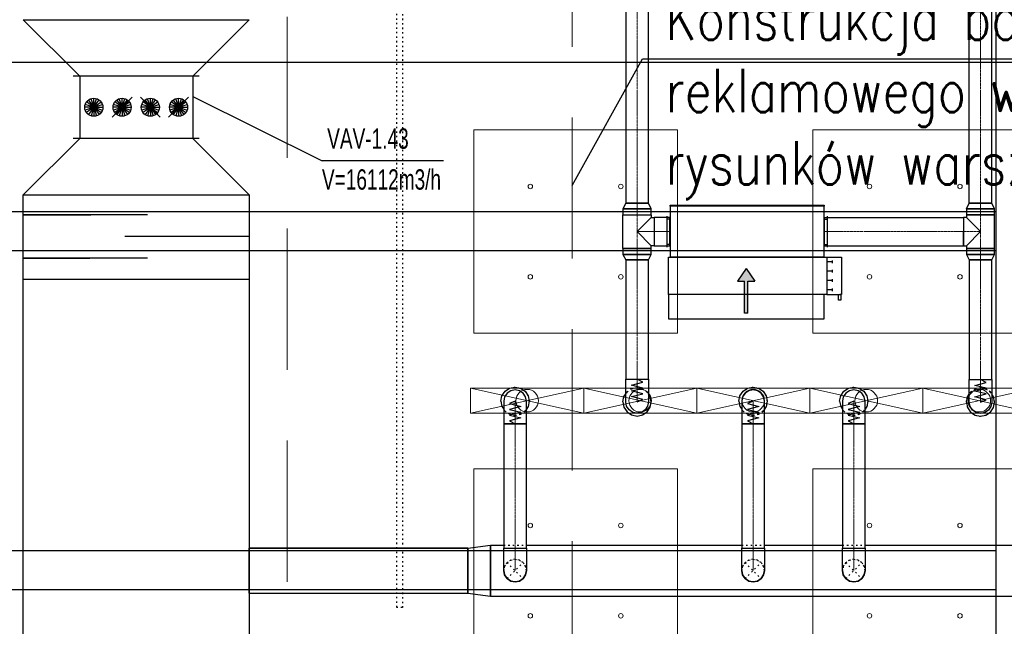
# Model space of a CAD drawing. Header units: centimetres. Extents: x -228435 to 46820, y -89367 to 152985.
# Tile 37 of 256: x -55958 to -47247, y 18007 to 23376. Entities that reach past the tile are written whole.
import ezdxf

# ---------------------------------------------------------------- set-up
doc = ezdxf.new("R2010")
doc.units = ezdxf.units.CM
doc.header["$LTSCALE"] = 50
for name, pattern in [('Balustrady$0$DASHED', [0.75, 0.5, -0.25]), ('CADVENT_CENTERLINE', [9.9, 7.4, -1, 0.5, -1]), ('CADVENT_HIDDEN', [0.8, 0.25, -0.55]), ('Kondygnacja  -0_5$0$HIDDEN', [9.525, 6.35, -3.175]), ('Kondygnacja  -0_5$0$HIDDEN2', [4.7625, 3.175, -1.5875]), ('Osie rzutów$0$DASHDOT2', [12.7, 6.35, -3.175, 0, -3.175])]:
    doc.linetypes.add(name, pattern=pattern)
doc.layers.get('0').update_dxf_attribs({"color": 8})
for name, color, linetype in [('01-103-Went PP_poziom-0_5$0$L_Nawiew', 250, 'Continuous'), ('ARCH_WIDOK_KONSTRUKCJA', 8, 'Continuous'), ('bgde-nawiewDETAILS', 1, 'Continuous'), ('bgde-nawiewEXP', 250, 'Continuous'), ('bgde-nawiewHIDDEN', 250, 'Continuous'), ('bgde-wywiewSOL', 5, 'Continuous'), ('bgde_redukcja', 250, 'Continuous'), ('bgde_tlumik', 250, 'Continuous'), ('bgde_VAV', 7, 'Continuous'), ('Kondygnacja  -0_5$0$ARCH_KONSTR_POWYŻEJ RZUTU', 8, 'Kondygnacja  -0_5$0$HIDDEN'), ('Kondygnacja  -0_5$0$ARCH_KONSTR_POWYŻEJ RZUTU_IST', 8, 'Kondygnacja  -0_5$0$HIDDEN2'), ('Osie rzutów$0$ARCH_INFO_OSIE_IST', 8, 'Osie rzutów$0$DASHDOT2'), ('Osie rzutów$0$ARCH_INFO_OSIE_OPISY_IST', 8, 'Continuous')]:
    doc.layers.add(name, color=color, linetype=linetype)
for name, color, linetype, lineweight in [('bgde-nawiewCEN', 7, 'Continuous', 13), ('bgde_nawiewnik', 11, 'Continuous', 5), ('SU Lampy kwadratowe  -05$0$ARCH_SUFITY_PODWIESZANE', 8, 'Continuous', 9)]:
    doc.layers.add(name, color=color, linetype=linetype, lineweight=lineweight)
doc.styles.add('ROMANS-50-CM', font='romans.shx', dxfattribs={"width": 0.8, "height": 10})

# ---------------------------------------------------------------- blocks, each defined once
blk = doc.blocks.new('Osie rzutów')
at = {"layer": 'Osie rzutów$0$ARCH_INFO_OSIE_IST', "ltscale": 10}
for p, q in [((6860, 12510), (6860, 4623.26)), ((4436.04, 6800), (15156.54, 6800))]:
    blk.add_line(p, q, dxfattribs=at)
blk = doc.blocks.new('SU Lampy kwadratowe  -05$0$moduł sufitu')
at = {"layer": 'SU Lampy kwadratowe  -05$0$ARCH_SUFITY_PODWIESZANE'}
for points in [[(60, -60), (240, -60), (240, -240), (60, -240)], [(360, -60), (540, -60), (540, -240), (360, -240)], [(60, -360), (240, -360), (240, -540), (60, -540)], [(360, -360), (540, -360), (540, -540), (360, -540)]]:
    blk.add_lwpolyline(points, close=True, dxfattribs=at)
for centre in [(110, -110), (190, -110), (410, -110), (490, -110), (110, -190), (190, -190), (410, -190), (490, -190), (110, -410), (190, -410), (410, -410), (490, -410), (110, -490), (190, -490), (410, -490), (490, -490)]:
    blk.add_circle(centre, 2, dxfattribs=at)
blk = doc.blocks.new('SU Lampy kwadratowe  -05')
at = {"layer": 'SU Lampy kwadratowe  -05$0$ARCH_SUFITY_PODWIESZANE'}
blk.add_blockref('SU Lampy kwadratowe  -05$0$moduł sufitu', (6860, 6800), dxfattribs=at)
blk = doc.blocks.new('Kondygnacja  -0_5$0$konstrukcja istniejąca -0.5')
at = {"layer": 'Kondygnacja  -0_5$0$ARCH_KONSTR_POWYŻEJ RZUTU_IST', "ltscale": 10}
for points in [[(7382, 6225), (7382, 7375)], [(7382, 6632.89), (6338.46, 6632.89), (6338.46, 6667.89), (7382, 6667.89)], [(7382, 6332.89), (6338.46, 6332.89), (6338.46, 6367.89), (7382, 6367.89)]]:
    blk.add_lwpolyline(points, dxfattribs=at)
blk = doc.blocks.new('08')
at = {"layer": 'bgde_VAV', "color": 3, "linetype": 'Continuous', "lineweight": -2}
for p, q in [((-57699.2, 65891), (-57755.5, 65891)), ((-56699.2, 65891), (-57699.2, 65891)), ((-56643, 65891), (-56699.2, 65891)), ((-57755.5, 65341), (-57699.2, 65341)), ((-57699.2, 65341), (-56699.2, 65341)), ((-56699.2, 65341), (-56643, 65341))]:
    blk.add_line(p, q, dxfattribs=at)
at = {"layer": 'bgde_VAV', "color": 3, "linetype": 'ByBlock', "lineweight": -2}
for p, q in [((-57699.2, 65891), (-57699.2, 65341)), ((-56699.2, 65891), (-56699.2, 65341))]:
    blk.add_line(p, q, dxfattribs=at)
at = {"layer": 'bgde_VAV', "color": 3, "linetype": 'Continuous', "lineweight": -3}
for p, q in [((-57574.2, 65615.7), (-57621.3, 65680.4)), ((-57574.2, 65615.7), (-57599, 65691.8)), ((-57574.2, 65615.7), (-57574.2, 65695.7)), ((-57574.2, 65615.7), (-57549.5, 65691.8)), ((-57574.2, 65615.7), (-57527.2, 65680.4)), ((-57235.9, 65704.1), (-57412.6, 65527.3)), ((-57324.2, 65615.7), (-57371.3, 65680.4)), ((-57324.2, 65615.7), (-57349, 65691.8)), ((-57324.2, 65615.7), (-57324.2, 65695.7)), ((-57324.2, 65615.7), (-57299.5, 65691.8)), ((-57324.2, 65615.7), (-57277.2, 65680.4)), ((-56985.9, 65527.3), (-57162.6, 65704.1)), ((-57074.2, 65615.7), (-57121.3, 65680.4)), ((-57074.2, 65615.7), (-57099, 65691.8)), ((-57074.2, 65615.7), (-57074.2, 65695.7)), ((-57074.2, 65615.7), (-57049.5, 65691.8)), ((-57074.2, 65615.7), (-57027.2, 65680.4)), ((-56735.9, 65704.1), (-56912.6, 65527.3)), ((-56824.2, 65615.7), (-56871.3, 65680.4)), ((-56824.2, 65615.7), (-56849, 65691.8)), ((-56824.2, 65615.7), (-56824.2, 65695.7)), ((-56824.2, 65615.7), (-56799.5, 65691.8)), ((-56824.2, 65615.7), (-56777.2, 65680.4)), ((-57574.2, 65615.7), (-57654.2, 65615.7)), ((-57574.2, 65615.7), (-57650.3, 65640.4)), ((-57574.2, 65615.7), (-57650.3, 65591)), ((-57574.2, 65615.7), (-57639, 65662.7)), ((-57574.2, 65615.7), (-57639, 65568.7)), ((-57574.2, 65615.7), (-57621.3, 65551)), ((-57574.2, 65615.7), (-57599, 65539.6)), ((-57574.2, 65615.7), (-57509.5, 65662.7)), ((-57574.2, 65615.7), (-57498.2, 65640.4)), ((-57574.2, 65615.7), (-57498.2, 65591)), ((-57574.2, 65615.7), (-57509.5, 65568.7)), ((-57574.2, 65615.7), (-57527.2, 65551)), ((-57574.2, 65615.7), (-57549.5, 65539.6)), ((-57574.2, 65615.7), (-57574.2, 65535.7)), ((-57574.2, 65615.7), (-57494.2, 65615.7)), ((-57324.2, 65615.7), (-57404.2, 65615.7)), ((-57324.2, 65615.7), (-57400.3, 65640.4)), ((-57324.2, 65615.7), (-57400.3, 65591)), ((-57324.2, 65615.7), (-57389, 65662.7)), ((-57324.2, 65615.7), (-57389, 65568.7)), ((-57324.2, 65615.7), (-57371.3, 65551)), ((-57324.2, 65615.7), (-57349, 65539.6)), ((-57324.2, 65615.7), (-57259.5, 65662.7)), ((-57324.2, 65615.7), (-57248.2, 65640.4)), ((-57324.2, 65615.7), (-57248.2, 65591)), ((-57324.2, 65615.7), (-57259.5, 65568.7)), ((-57324.2, 65615.7), (-57277.2, 65551)), ((-57324.2, 65615.7), (-57299.5, 65539.6)), ((-57324.2, 65615.7), (-57324.2, 65535.7)), ((-57324.2, 65615.7), (-57244.2, 65615.7)), ((-57074.2, 65615.7), (-57154.2, 65615.7)), ((-57074.2, 65615.7), (-57150.3, 65640.4)), ((-57074.2, 65615.7), (-57150.3, 65591)), ((-57074.2, 65615.7), (-57139, 65662.7)), ((-57074.2, 65615.7), (-57139, 65568.7)), ((-57074.2, 65615.7), (-57121.3, 65551)), ((-57074.2, 65615.7), (-57099, 65539.6)), ((-57074.2, 65615.7), (-57009.5, 65662.7)), ((-57074.2, 65615.7), (-56998.2, 65640.4)), ((-57074.2, 65615.7), (-56998.2, 65591)), ((-57074.2, 65615.7), (-57009.5, 65568.7)), ((-57074.2, 65615.7), (-57027.2, 65551)), ((-57074.2, 65615.7), (-57049.5, 65539.6)), ((-57074.2, 65615.7), (-57074.2, 65535.7)), ((-57074.2, 65615.7), (-56994.2, 65615.7)), ((-56824.2, 65615.7), (-56904.2, 65615.7)), ((-56824.2, 65615.7), (-56900.3, 65640.4)), ((-56824.2, 65615.7), (-56900.3, 65591)), ((-56824.2, 65615.7), (-56889, 65662.7)), ((-56824.2, 65615.7), (-56889, 65568.7)), ((-56824.2, 65615.7), (-56871.3, 65551)), ((-56824.2, 65615.7), (-56849, 65539.6)), ((-56824.2, 65615.7), (-56759.5, 65662.7)), ((-56824.2, 65615.7), (-56748.2, 65640.4)), ((-56824.2, 65615.7), (-56748.2, 65591)), ((-56824.2, 65615.7), (-56759.5, 65568.7)), ((-56824.2, 65615.7), (-56777.2, 65551)), ((-56824.2, 65615.7), (-56799.5, 65539.6)), ((-56824.2, 65615.7), (-56824.2, 65535.7)), ((-56824.2, 65615.7), (-56744.2, 65615.7))]:
    blk.add_line(p, q, dxfattribs=at)
for centre in [(-57574.2, 65615.7), (-57324.2, 65615.7), (-57074.2, 65615.7), (-56824.2, 65615.7)]:
    blk.add_ellipse(centre, major_axis=(80, 0), ratio=1, start_param=-1.570796, end_param=4.712389, dxfattribs=at)
blk = doc.blocks.new('A$C5B3E7367')
at = {"layer": '01-103-Went PP_poziom-0_5$0$L_Nawiew'}
h = blk.add_hatch(color=256, dxfattribs=at)
h.paths.add_polyline_path([(215, 704), (215, 674), (331.7, 674), (331.7, 612.1), (445.9, 689), (331.7, 765.9), (331.7, 704)])
h.paths.add_polyline_path([(48.3, 704), (48.3, 674), (215, 674), (215, 704)])
for p, q in [((215, 1525), (165, 1525)), ((165, 1525), (165, 1505)), ((165, 1505), (215, 1505)), ((215, 1400), (215, 1530)), ((545, 1530), (215, 1530)), ((215, 1530), (215, 1515)), ((545, 1400), (545, 1530)), ((545, 1400), (215, 1400)), ((215, 1400), (215, 1378)), ((243.8, 1452), (268.8, 1452)), ((256.2, 1452), (256.2, 1400)), ((326.2, 1452), (351.2, 1452)), ((338.8, 1452), (338.8, 1400)), ((408.8, 1452), (433.8, 1452)), ((421.2, 1452), (421.2, 1400)), ((491.2, 1452), (516.2, 1452)), ((503.8, 1452), (503.8, 1400)), ((545, 0), (545, 1400)), ((0, 1378), (215, 1378)), ((0, 0), (0, 1378)), ((215, 1378), (215, 0)), ((48.3, 704), (331.7, 704)), ((48.3, 704), (48.3, 674)), ((445.9, 689), (331.7, 765.9)), ((331.7, 704), (331.7, 765.9)), ((48.3, 674), (331.7, 674)), ((445.9, 689), (331.7, 612.1)), ((331.7, 612.1), (331.7, 674)), ((215, 0), (0, 0)), ((215, 0), (545, 0))]:
    blk.add_line(p, q, dxfattribs=at)
blk = doc.blocks.new('A$C53CA46B8')
at = {"layer": 'bgde-wywiewSOL'}
for p, q in [((200.4, 481.1), (-249.6, 481.1)), ((-249.6, 481.1), (-249.6, -878.9)), ((112.9, 511.1), (-162.1, 511.1)), ((-137.1, 481.1), (-137.1, 511.1)), ((87.9, 481.1), (87.9, 511.1)), ((200.4, 481.1), (200.4, -878.9)), ((200.4, -878.9), (-249.6, -878.9)), ((112.9, -908.9), (-162.1, -908.9)), ((-137.1, -878.9), (-137.1, -908.9)), ((87.9, -878.9), (87.9, -908.9))]:
    blk.add_line(p, q, dxfattribs=at)
at = {"layer": '01-103-Went PP_poziom-0_5$0$L_Nawiew'}
blk.add_blockref('A$C5B3E7367', (-794.6, -893.9), dxfattribs=at)
blk = doc.blocks.new('A$C066D7839')
at = {"layer": 'bgde_nawiewnik'}
for p, q in [((-50, -11.15), (-50, 11.15)), ((-50, 11.15), (50, 11.15)), ((-50, -11.15), (50, 11.15)), ((50, -11.15), (-50, 11.15)), ((50, 11.15), (50, -11.15)), ((50, -11.15), (-50, -11.15))]:
    blk.add_line(p, q, dxfattribs=at)
blk.add_circle((0, 0), 10, dxfattribs=at)
blk = doc.blocks.new('t43')
at = {"layer": 'bgde_tlumik'}
for p, q in [((-55927.1, 21648.8), (-55327.1, 21648.8)), ((-54827.1, 21648.8), (-55927.1, 21648.8)), ((-53927.1, 21456.6), (-55027.1, 21456.6)), ((-55927.1, 21264.5), (-55337.1, 21264.5)), ((-54827.1, 21264.5), (-55927.1, 21264.5))]:
    blk.add_line(p, q, dxfattribs=at)
blk.add_lwpolyline([(-55927.1, 21825.6), (-53927.1, 21825.6), (-53927.1, 21075.6), (-55927.1, 21075.6)], close=True, dxfattribs=at)

msp = doc.modelspace()

# ---------------------------------------------------------------- linework, layer by layer
at = {"linetype": 'Balustrady$0$DASHED', "lineweight": 20, "ltscale": 50}
msp.add_lwpolyline([(-53592.361, 52511.025), (-51070.214, 52511.025), (-51070.214, 5276.785), (-53592.361, 5276.785)], close=True, dxfattribs=at)
msp.add_lwpolyline([(-51070.214, 21909.317), (-50448.237, 23028.974), (-44742.119, 23028.974)])
at = {"layer": 'ARCH_WIDOK_KONSTRUKCJA', "linetype": 'CADVENT_HIDDEN', "elevation": 0}
msp.add_lwpolyline([(-52572.2, 18174.984), (-52622.2, 18174.984), (-52622.2, 27824.984), (-52572.2, 27824.984)], close=True, dxfattribs=at)
at = {"layer": 'bgde-nawiewCEN', "linetype": 'CADVENT_CENTERLINE', "ltscale": 0.06}
for p, q in [((-50496.365, 21751), (-50496.365, 25792.64)), ((-47458.102, 21751), (-47458.102, 25790.953)), ((-50496.365, 21648), (-50496.365, 21751)), ((-47458.102, 21648), (-47458.102, 21751)), ((-50496.365, 21648), (-50496.365, 21500)), ((-47458.102, 21648), (-47458.102, 21500)), ((-50496.365, 21500), (-50496.365, 21352)), ((-50346.365, 21500), (-50496.365, 21500)), ((-50346.365, 21500), (-50206.365, 21500)), ((-50202.365, 21500), (-50206.365, 21500)), ((-48842.365, 21500), (-48838.365, 21500)), ((-47608.102, 21500), (-48838.365, 21500)), ((-47608.102, 21500), (-47458.102, 21500)), ((-47458.102, 21500), (-47458.102, 21352)), ((-50496.365, 21352), (-50496.365, 21249)), ((-47458.102, 21352), (-47458.102, 21249)), ((-50496.365, 21249), (-50496.365, 20192.887)), ((-47458.102, 21249), (-47458.102, 20191.47)), ((-50496.365, 20192.887), (-50496.365, 20174.191)), ((-50496.365, 20174.191), (-50496.365, 20123.08)), ((-50496.365, 20123.08), (-50496.365, 20095.287)), ((-47458.102, 20191.47), (-47458.102, 20172.773)), ((-47458.102, 20172.773), (-47458.102, 20121.662)), ((-47458.102, 20121.662), (-47458.102, 20093.87)), ((-50496.365, 20095.287), (-50496.365, 20071.761)), ((-50496.365, 20071.761), (-50496.365, 20052.147)), ((-50496.365, 20052.147), (-50496.365, 20036.087)), ((-50496.365, 20036.087), (-50496.365, 20023.228)), ((-47458.102, 20093.87), (-47458.102, 20070.344)), ((-47458.102, 20070.344), (-47458.102, 20050.729)), ((-47458.102, 20050.729), (-47458.102, 20034.67)), ((-47458.102, 20034.67), (-47458.102, 20021.81)), ((-51575.675, 19998.444), (-51575.675, 19998.918)), ((-51575.675, 19997.319), (-51575.675, 19998.444)), ((-51575.675, 19995.128), (-51575.675, 19997.319)), ((-51575.675, 19991.517), (-51575.675, 19995.128)), ((-51575.675, 19986.129), (-51575.675, 19991.517)), ((-51575.675, 19978.609), (-51575.675, 19986.129)), ((-51575.675, 19968.603), (-51575.675, 19978.609)), ((-51575.675, 19955.755), (-51575.675, 19968.603)), ((-51575.675, 19939.71), (-51575.675, 19955.755)), ((-50496.365, 20023.228), (-50496.365, 20013.213)), ((-50496.365, 20013.213), (-50496.365, 20005.687)), ((-50496.365, 20005.687), (-50496.365, 20000.295)), ((-50496.365, 20000.295), (-50496.365, 19996.68)), ((-50496.365, 19996.68), (-50496.365, 19994.487)), ((-50496.365, 19994.487), (-50496.365, 19993.361)), ((-50496.365, 19993.361), (-50496.365, 19992.887)), ((-49470.367, 19998.444), (-49470.367, 19998.918)), ((-49470.367, 19997.319), (-49470.367, 19998.444)), ((-49470.367, 19995.128), (-49470.367, 19997.319)), ((-49470.367, 19991.517), (-49470.367, 19995.128)), ((-49470.367, 19986.129), (-49470.367, 19991.517)), ((-49470.367, 19978.609), (-49470.367, 19986.129)), ((-49470.367, 19968.603), (-49470.367, 19978.609)), ((-49470.367, 19955.755), (-49470.367, 19968.603)), ((-49470.367, 19939.71), (-49470.367, 19955.755)), ((-48579.165, 19998.444), (-48579.165, 19998.918)), ((-48579.165, 19997.319), (-48579.165, 19998.444)), ((-48579.165, 19995.128), (-48579.165, 19997.319)), ((-48579.165, 19991.517), (-48579.165, 19995.128)), ((-48579.165, 19986.129), (-48579.165, 19991.517)), ((-48579.165, 19978.609), (-48579.165, 19986.129)), ((-48579.165, 19968.603), (-48579.165, 19978.609)), ((-48579.165, 19955.755), (-48579.165, 19968.603)), ((-48579.165, 19939.71), (-48579.165, 19955.755)), ((-47458.102, 20021.81), (-47458.102, 20011.796)), ((-47458.102, 20011.796), (-47458.102, 20004.27)), ((-47458.102, 20004.27), (-47458.102, 19998.877)), ((-47458.102, 19998.877), (-47458.102, 19995.262)), ((-47458.102, 19995.262), (-47458.102, 19993.07)), ((-47458.102, 19993.07), (-47458.102, 19991.944)), ((-47458.102, 19991.944), (-47458.102, 19991.47)), ((-51575.675, 19920.112), (-51575.675, 19939.71)), ((-51575.675, 19896.606), (-51575.675, 19920.112)), ((-51575.675, 19868.837), (-51575.675, 19896.606)), ((-51575.675, 19817.77), (-51575.675, 19868.837)), ((-49470.367, 19920.112), (-49470.367, 19939.71)), ((-49470.367, 19896.606), (-49470.367, 19920.112)), ((-49470.367, 19868.837), (-49470.367, 19896.606)), ((-49470.367, 19817.77), (-49470.367, 19868.837)), ((-48579.165, 19920.112), (-48579.165, 19939.71)), ((-48579.165, 19896.606), (-48579.165, 19920.112)), ((-48579.165, 19868.837), (-48579.165, 19896.606)), ((-48579.165, 19817.77), (-48579.165, 19868.837)), ((-51575.675, 19799.09), (-51575.675, 19817.77)), ((-51575.675, 18700), (-51575.675, 19799.09)), ((-49470.367, 19799.09), (-49470.367, 19817.77)), ((-49470.367, 18700), (-49470.367, 19799.09)), ((-48579.165, 19799.09), (-48579.165, 19817.77)), ((-48579.165, 18700), (-48579.165, 19799.09)), ((-51575.675, 18700), (-51575.675, 18500)), ((-49470.367, 18700), (-49470.367, 18500)), ((-48579.165, 18700), (-48579.165, 18500))]:
    msp.add_line(p, q, dxfattribs=at)
at = {"layer": 'bgde-nawiewDETAILS', "linetype": 'CADVENT_HIDDEN'}
for p, q in [((-51646.386, 18429.289), (-51504.965, 18570.711)), ((-51646.386, 18570.711), (-51504.965, 18429.289)), ((-49541.078, 18429.289), (-49399.656, 18570.711)), ((-49541.078, 18570.711), (-49399.656, 18429.289)), ((-48649.876, 18429.289), (-48508.454, 18570.711)), ((-48649.876, 18570.711), (-48508.454, 18429.289))]:
    msp.add_line(p, q, dxfattribs=at)
at = {"layer": 'bgde-nawiewEXP', "linetype": 'Continuous'}
for points in [[(-50596.365, 25603.234), (-50596.365, 21751), (-50396.365, 21751), (-50396.365, 25603.234)], [(-47583.102, 21702.843), (-47333.102, 21702.843), (-47358.102, 21751), (-47358.102, 21751), (-47558.102, 21751), (-47558.102, 25603.234)], [(-47583.102, 21702.843), (-47558.102, 21751), (-47358.102, 21751), (-47358.102, 25603.234)], [(-55927.061, 23375.56), (-55927.061, 23375.56), (-53927.061, 23375.56)], [(-55927.061, 6168.983), (-53927.061, 6168.983), (-53927.061, 6178.983), (-55927.061, 6178.983), (-55927.061, 21825.56)], [(-53927.061, 21825.56), (-53927.061, 14403.947)], [(-50621.365, 21352), (-50621.365, 21648), (-50371.365, 21648), (-50371.365, 21702.843), (-50621.365, 21702.843), (-50621.365, 21648), (-50371.365, 21648), (-50371.365, 21625)], [(-50621.365, 21352), (-50371.365, 21352), (-50371.365, 21375), (-50496.365, 21500), (-50371.365, 21625), (-50346.365, 21625), (-50346.365, 21375), (-50371.365, 21375)], [(-50206.365, 21375), (-50206.365, 21625), (-50202.365, 21625)], [(-48842.365, 21375), (-48838.365, 21375), (-48838.365, 21625), (-48842.365, 21625)], [(-48838.365, 21375), (-48838.365, 21625), (-47608.102, 21625), (-47608.102, 21452.165)], [(-47608.102, 21375), (-47583.102, 21375), (-47583.102, 21352), (-47333.102, 21352), (-47333.102, 21648), (-47583.102, 21648), (-47583.102, 21625), (-47608.102, 21625), (-47608.102, 21384.515)], [(-47583.102, 21375), (-47458.102, 21500), (-47583.102, 21625)], [(-47608.102, 21452.165), (-47608.102, 21500)], [(-47608.102, 21411.612), (-47608.102, 21452.165)], [(-47608.102, 21452.165), (-47608.102, 21411.612)], [(-50206.365, 21375), (-50202.365, 21375)], [(-48838.365, 21375), (-47608.102, 21375), (-47608.102, 21384.515)], [(-47608.102, 21411.612), (-47608.102, 21384.515)], [(-47608.102, 21384.515), (-47608.102, 21411.612)], [(-47608.102, 21375), (-47608.102, 21384.515)], [(-47608.102, 21384.515), (-47608.102, 21375)], [(-47608.102, 21384.515), (-47608.102, 21375)], [(-51700.675, 19998.918), (-51691.16, 20046.753), (-51664.064, 20087.306), (-51623.511, 20114.403), (-51575.675, 20123.918), (-51527.84, 20114.403), (-51487.287, 20087.306), (-51460.19, 20046.753), (-51450.675, 19998.918), (-51460.19, 19951.082), (-51475.675, 19927.907)], [(-49595.367, 19998.918), (-49585.852, 20046.753), (-49558.755, 20087.306), (-49518.203, 20114.403), (-49470.367, 20123.918), (-49422.532, 20114.403), (-49381.979, 20087.306), (-49354.882, 20046.753), (-49345.367, 19998.918), (-49354.882, 19951.082), (-49370.367, 19927.907)], [(-48704.165, 19998.918), (-48694.65, 20046.753), (-48667.553, 20087.306), (-48627, 20114.403), (-48579.165, 20123.918), (-48531.329, 20114.403), (-48490.777, 20087.306), (-48463.68, 20046.753), (-48454.165, 19998.918), (-48463.68, 19951.082), (-48479.165, 19927.907)], [(-50621.365, 19992.887), (-50611.85, 19945.052), (-50584.754, 19904.499), (-50544.201, 19877.402), (-50496.365, 19867.887), (-50448.53, 19877.402), (-50407.977, 19904.499), (-50380.88, 19945.052), (-50371.365, 19992.887), (-50380.88, 20040.723), (-50396.365, 20063.898)], [(-50621.365, 19992.887), (-50611.85, 20040.723), (-50596.365, 20063.898)], [(-47583.102, 19991.47), (-47573.587, 19943.634), (-47546.491, 19903.081), (-47505.938, 19875.985), (-47458.102, 19866.47), (-47410.267, 19875.985), (-47369.714, 19903.081), (-47342.617, 19943.634), (-47333.102, 19991.47), (-47342.617, 20039.305), (-47358.102, 20062.48)], [(-47583.102, 19991.47), (-47573.587, 20039.305), (-47558.102, 20062.48)], [(-51700.675, 19998.918), (-51691.16, 19951.082), (-51675.675, 19927.907)], [(-49595.367, 19998.918), (-49585.852, 19951.082), (-49570.367, 19927.907)], [(-48704.165, 19998.918), (-48694.65, 19951.082), (-48679.165, 19927.907)], [(-53927.061, 18700), (-51993.028, 18700), (-51993.028, 18300), (-51793.028, 18275), (-51793.028, 18725), (-51675.675, 18725)], [(-53927.061, 18300), (-53927.061, 18700)], [(-53927.061, 18300), (-51993.028, 18300), (-51993.028, 18700), (-53927.061, 18700)], [(-53927.061, 18700), (-53927.061, 18300)], [(-51993.028, 18700), (-51793.028, 18725), (-51793.028, 18275), (-42620.939, 18275), (-42620.939, 18725), (-42220.939, 18600), (-42220.939, 18500), (-42620.939, 18725), (-43425.627, 18725)], [(-51475.675, 18725), (-49570.367, 18725)], [(-49370.367, 18725), (-48679.165, 18725)], [(-48479.165, 18725), (-46286.383, 18725)]]:
    msp.add_lwpolyline(points, dxfattribs=at)
for points in [[(-55927.061, 23375.56), (-53927.061, 23375.56), (-54427.058, 22875.56), (-55427.061, 22875.56)], [(-55927.061, 21825.56), (-53927.061, 21825.56), (-54427.058, 22325.56), (-55427.061, 22325.56)], [(-50621.365, 21702.843), (-50371.365, 21702.843), (-50396.365, 21751), (-50596.365, 21751)], [(-50202.365, 21275), (-48842.365, 21275), (-48842.365, 21725), (-50202.365, 21725), (-50202.365, 21735), (-48842.365, 21735), (-48842.365, 21725), (-50202.365, 21725)], [(-47583.102, 21648), (-47333.102, 21648), (-47333.102, 21702.843), (-47583.102, 21702.843)], [(-50346.365, 21375), (-50206.365, 21375), (-50206.365, 21625), (-50346.365, 21625), (-50346.365, 21384.515)], [(-50621.365, 21297.157), (-50371.365, 21297.157), (-50371.365, 21352), (-50621.365, 21352)], [(-47583.102, 21297.157), (-47333.102, 21297.157), (-47333.102, 21352), (-47583.102, 21352)], [(-50621.365, 21297.157), (-50596.365, 21249), (-50396.365, 21249), (-50371.365, 21297.157), (-50611.85, 21297.157)], [(-47583.102, 21297.157), (-47558.102, 21249), (-47558.102, 20191.47), (-47358.102, 20191.47), (-47358.102, 21249), (-47558.102, 21249), (-47558.102, 21249), (-47358.102, 21249), (-47333.102, 21297.157), (-47573.587, 21297.157)], [(-50596.365, 20192.887), (-50396.365, 20192.887), (-50396.365, 21249), (-50596.365, 21249)], [(-50596.365, 19992.887), (-50596.365, 20192.887), (-50396.365, 20192.887), (-50396.365, 19992.887), (-50403.977, 19954.619), (-50425.655, 19922.177), (-50458.097, 19900.499), (-50496.365, 19892.887), (-50534.634, 19900.499), (-50567.076, 19922.177), (-50588.753, 19954.619)], [(-47558.102, 20034.67), (-47558.102, 20191.47), (-47358.102, 20191.47), (-47358.102, 19991.47), (-47365.714, 19953.201), (-47387.392, 19920.759), (-47419.834, 19899.082), (-47458.102, 19891.47), (-47496.371, 19899.082), (-47528.813, 19920.759), (-47550.49, 19953.201), (-47558.102, 19991.47), (-47558.102, 20021.81)], [(-51675.675, 19799.09), (-51475.675, 19799.09), (-51475.675, 19998.918), (-51483.287, 20037.186), (-51504.965, 20069.628), (-51537.407, 20091.306), (-51575.675, 20098.918), (-51613.944, 20091.306), (-51646.386, 20069.628), (-51668.063, 20037.186), (-51675.675, 19998.918), (-51675.675, 19817.77)], [(-49570.367, 19998.444), (-49570.367, 19799.09), (-49370.367, 19799.09), (-49370.367, 19998.918), (-49377.979, 20037.186), (-49399.656, 20069.628), (-49432.099, 20091.306), (-49470.367, 20098.918), (-49508.635, 20091.306), (-49541.078, 20069.628), (-49562.755, 20037.186), (-49570.367, 19998.918)], [(-48679.165, 19955.755), (-48679.165, 19799.09), (-48479.165, 19799.09), (-48479.165, 19998.918), (-48486.777, 20037.186), (-48508.454, 20069.628), (-48540.897, 20091.306), (-48579.165, 20098.918), (-48617.433, 20091.306), (-48649.876, 20069.628), (-48671.553, 20037.186), (-48679.165, 19998.918), (-48679.165, 19968.603)], [(-51675.675, 18700), (-51475.675, 18700), (-51475.675, 19799.09), (-51675.675, 19799.09)], [(-49570.367, 18700), (-49370.367, 18700), (-49370.367, 19799.09), (-49570.367, 19799.09)], [(-48679.165, 18700), (-48479.165, 18700), (-48479.165, 19799.09), (-48679.165, 19799.09)], [(-51675.675, 18500), (-51675.675, 18700), (-51475.675, 18700), (-51475.675, 18500), (-51483.287, 18461.732), (-51504.965, 18429.289), (-51537.407, 18407.612), (-51575.675, 18400), (-51613.944, 18407.612), (-51646.386, 18429.289), (-51668.063, 18461.732)], [(-49570.367, 18500), (-49570.367, 18700), (-49370.367, 18700), (-49370.367, 18500), (-49377.979, 18461.732), (-49399.656, 18429.289), (-49432.099, 18407.612), (-49470.367, 18400), (-49508.635, 18407.612), (-49541.078, 18429.289), (-49562.755, 18461.732)], [(-48679.165, 18500), (-48679.165, 18700), (-48479.165, 18700), (-48479.165, 18500), (-48486.777, 18461.732), (-48508.454, 18429.289), (-48540.897, 18407.612), (-48579.165, 18400), (-48617.433, 18407.612), (-48649.876, 18429.289), (-48671.553, 18461.732)], [(-51675.675, 18500), (-51668.063, 18461.732), (-51646.386, 18429.289), (-51613.944, 18407.612), (-51575.675, 18400), (-51537.407, 18407.612), (-51504.965, 18429.289), (-51483.287, 18461.732), (-51475.675, 18500), (-51483.287, 18461.732), (-51504.965, 18429.289), (-51537.407, 18407.612), (-51575.675, 18400), (-51613.944, 18407.612), (-51646.386, 18429.289), (-51668.063, 18461.732)], [(-49570.367, 18500), (-49562.755, 18461.732), (-49541.078, 18429.289), (-49508.635, 18407.612), (-49470.367, 18400), (-49432.099, 18407.612), (-49399.656, 18429.289), (-49377.979, 18461.732), (-49370.367, 18500), (-49377.979, 18461.732), (-49399.656, 18429.289), (-49432.099, 18407.612), (-49470.367, 18400), (-49508.635, 18407.612), (-49541.078, 18429.289), (-49562.755, 18461.732)], [(-48679.165, 18500), (-48671.553, 18461.732), (-48649.876, 18429.289), (-48617.433, 18407.612), (-48579.165, 18400), (-48540.897, 18407.612), (-48508.454, 18429.289), (-48486.777, 18461.732), (-48479.165, 18500), (-48486.777, 18461.732), (-48508.454, 18429.289), (-48540.897, 18407.612), (-48579.165, 18400), (-48617.433, 18407.612), (-48649.876, 18429.289), (-48671.553, 18461.732)]]:
    msp.add_lwpolyline(points, close=True, dxfattribs=at)
at = {"layer": 'bgde-nawiewEXP'}
for points in [[(-50496.365, 19992.887), (-50446.365, 20014.185), (-50546.365, 20039.547), (-50446.365, 20064.767), (-50546.365, 20090.052), (-50446.365, 20115.587), (-50546.365, 20140.946), (-50446.365, 20166.405), (-50496.365, 20192.887)], [(-47458.102, 19991.47), (-47408.102, 20012.767), (-47508.102, 20038.129), (-47408.102, 20063.349), (-47508.102, 20088.634), (-47408.102, 20114.169), (-47508.102, 20139.529), (-47408.102, 20164.987), (-47458.102, 20191.47)], [(-51575.675, 19998.918), (-51625.675, 19977.638), (-51525.675, 19952.298), (-51625.675, 19927.1), (-51525.675, 19901.837), (-51625.675, 19876.324), (-51525.675, 19850.986), (-51625.675, 19825.55), (-51575.675, 19799.09)], [(-49470.367, 19998.918), (-49520.367, 19977.638), (-49420.367, 19952.298), (-49520.367, 19927.1), (-49420.367, 19901.837), (-49520.367, 19876.324), (-49420.367, 19850.986), (-49520.367, 19825.55), (-49470.367, 19799.09)], [(-48579.165, 19998.918), (-48629.165, 19977.638), (-48529.165, 19952.298), (-48629.165, 19927.1), (-48529.165, 19901.837), (-48629.165, 19876.324), (-48529.165, 19850.986), (-48629.165, 19825.55), (-48579.165, 19799.09)]]:
    msp.add_lwpolyline(points, dxfattribs=at)
at = {"layer": 'bgde-nawiewHIDDEN', "linetype": 'CADVENT_HIDDEN'}
for points in [[(-50202.365, 21375), (-50202.365, 21625)], [(-48842.365, 21375), (-48842.365, 21625)], [(-51700.675, 19998.918), (-51691.16, 20046.753), (-51664.064, 20087.306), (-51623.511, 20114.403), (-51575.675, 20123.918), (-51527.84, 20114.403), (-51487.287, 20087.306), (-51460.19, 20046.753), (-51450.675, 19998.918), (-51460.19, 19951.082), (-51487.287, 19910.529), (-51527.84, 19883.433), (-51575.675, 19873.918), (-51623.511, 19883.433), (-51664.064, 19910.529), (-51623.511, 19883.433), (-51575.675, 19873.918), (-51527.84, 19883.433), (-51487.287, 19910.529), (-51475.675, 19927.907)], [(-49595.367, 19998.918), (-49585.852, 20046.753), (-49558.755, 20087.306), (-49518.203, 20114.403), (-49470.367, 20123.918), (-49422.532, 20114.403), (-49381.979, 20087.306), (-49354.882, 20046.753), (-49345.367, 19998.918), (-49354.882, 19951.082), (-49381.979, 19910.529), (-49422.532, 19883.433), (-49470.367, 19873.918), (-49518.203, 19883.433), (-49558.755, 19910.529), (-49518.203, 19883.433), (-49470.367, 19873.918), (-49422.532, 19883.433), (-49381.979, 19910.529), (-49370.367, 19927.907)], [(-48704.165, 19998.918), (-48694.65, 20046.753), (-48667.553, 20087.306), (-48627, 20114.403), (-48579.165, 20123.918), (-48531.329, 20114.403), (-48490.777, 20087.306), (-48463.68, 20046.753), (-48454.165, 19998.918), (-48463.68, 19951.082), (-48490.777, 19910.529), (-48531.329, 19883.433), (-48579.165, 19873.918), (-48627, 19883.433), (-48667.553, 19910.529), (-48627, 19883.433), (-48579.165, 19873.918), (-48531.329, 19883.433), (-48490.777, 19910.529), (-48479.165, 19927.907)], [(-50621.365, 19992.887), (-50611.85, 19945.052), (-50584.754, 19904.499), (-50544.201, 19877.402), (-50496.365, 19867.887), (-50448.53, 19877.402), (-50407.977, 19904.499), (-50380.88, 19945.052), (-50371.365, 19992.887), (-50380.88, 20040.723), (-50407.977, 20081.276), (-50448.53, 20108.372), (-50496.365, 20117.887), (-50544.201, 20108.372), (-50584.754, 20081.276), (-50596.365, 20063.898)], [(-50621.365, 19992.887), (-50611.85, 20040.723), (-50584.754, 20081.276), (-50544.201, 20108.372), (-50496.365, 20117.887), (-50448.53, 20108.372), (-50407.977, 20081.276), (-50396.365, 20063.898)], [(-47583.102, 19991.47), (-47573.587, 19943.634), (-47546.491, 19903.081), (-47505.938, 19875.985), (-47458.102, 19866.47), (-47410.267, 19875.985), (-47369.714, 19903.081), (-47342.617, 19943.634), (-47333.102, 19991.47), (-47342.617, 20039.305), (-47369.714, 20079.858), (-47410.267, 20106.955), (-47458.102, 20116.47), (-47505.938, 20106.955), (-47546.491, 20079.858), (-47558.102, 20062.48)], [(-47583.102, 19991.47), (-47573.587, 20039.305), (-47546.491, 20079.858), (-47505.938, 20106.955), (-47458.102, 20116.47), (-47410.267, 20106.955), (-47369.714, 20079.858), (-47358.102, 20062.48)], [(-51700.675, 19998.918), (-51691.16, 19951.082), (-51664.064, 19910.529), (-51675.675, 19927.907)], [(-49595.367, 19998.918), (-49585.852, 19951.082), (-49558.755, 19910.529), (-49570.367, 19927.907)], [(-48704.165, 19998.918), (-48694.65, 19951.082), (-48667.553, 19910.529), (-48679.165, 19927.907)], [(-51675.675, 18725), (-51475.675, 18725)], [(-49570.367, 18725), (-49370.367, 18725)], [(-48679.165, 18725), (-48479.165, 18725)]]:
    msp.add_lwpolyline(points, dxfattribs=at)
for points in [[(-51675.675, 18500), (-51668.063, 18538.268), (-51646.386, 18570.711), (-51613.944, 18592.388), (-51575.675, 18600), (-51537.407, 18592.388), (-51504.965, 18570.711), (-51483.287, 18538.268), (-51475.675, 18500), (-51483.287, 18538.268), (-51504.965, 18570.711), (-51537.407, 18592.388), (-51575.675, 18600), (-51613.944, 18592.388), (-51646.386, 18570.711), (-51668.063, 18538.268)], [(-49570.367, 18500), (-49562.755, 18538.268), (-49541.078, 18570.711), (-49508.635, 18592.388), (-49470.367, 18600), (-49432.099, 18592.388), (-49399.656, 18570.711), (-49377.979, 18538.268), (-49370.367, 18500), (-49377.979, 18538.268), (-49399.656, 18570.711), (-49432.099, 18592.388), (-49470.367, 18600), (-49508.635, 18592.388), (-49541.078, 18570.711), (-49562.755, 18538.268)], [(-48679.165, 18500), (-48671.553, 18538.268), (-48649.876, 18570.711), (-48617.433, 18592.388), (-48579.165, 18600), (-48540.897, 18592.388), (-48508.454, 18570.711), (-48486.777, 18538.268), (-48479.165, 18500), (-48486.777, 18538.268), (-48508.454, 18570.711), (-48540.897, 18592.388), (-48579.165, 18600), (-48617.433, 18592.388), (-48649.876, 18570.711), (-48671.553, 18538.268)]]:
    msp.add_lwpolyline(points, close=True, dxfattribs=at)
at = {"layer": 'bgde_VAV'}
for p in [(-54427.06, 22694.69), (-52207.3, 22125.125, -2909.976)]:
    msp.add_line(p, (-53280.48, 22125.125, -2909.976), dxfattribs=at)

# ---------------------------------------------------------------- block references
at = {"layer": '01-103-Went PP_poziom-0_5$0$L_Nawiew', "xscale": -1, "rotation": 270}
msp.add_blockref('A$C53CA46B8', (-49324.978, 21523.57, 3110), dxfattribs=at)
at = {"layer": '01-103-Went PP_poziom-0_5$0$L_Nawiew', "xscale": 10, "yscale": 10, "zscale": 10}
for p in [(-51468.405, 20003.959, 1362.041), (-50468.405, 20003.959, 1362.041), (-49468.405, 20003.959, 1362.041), (-48468.405, 20003.959, 1362.041), (-47468.405, 20003.959, 1362.041)]:
    msp.add_blockref('A$C066D7839', p, dxfattribs=at)
at = {"layer": 'bgde_redukcja'}
msp.add_blockref('08', (2272.184, -43015.409), dxfattribs=at)
at = {"layer": 'bgde_tlumik'}
msp.add_blockref('t43', (0, 0), dxfattribs=at)
at = {"layer": 'Kondygnacja  -0_5$0$ARCH_KONSTR_POWYŻEJ RZUTU', "xscale": 10, "yscale": 10, "zscale": 10}
msp.add_blockref('Kondygnacja  -0_5$0$konstrukcja istniejąca -0.5', (-121140, -45000), dxfattribs=at)
at = {"layer": 'Osie rzutów$0$ARCH_INFO_OSIE_OPISY_IST', "xscale": 10, "yscale": 10, "zscale": 10}
msp.add_blockref('Osie rzutów', (-121140, -45000), dxfattribs=at)
at = {"layer": 'SU Lampy kwadratowe  -05$0$ARCH_SUFITY_PODWIESZANE', "xscale": 10, "yscale": 10, "zscale": 10}
msp.add_blockref('SU Lampy kwadratowe  -05', (-121140, -45000), dxfattribs=at)

# ---------------------------------------------------------------- texts
at = {"linetype": 'Balustrady$0$DASHED', "lineweight": 20, "ltscale": 50, "insert": (-50245.402, 23580.902, -81600), "char_height": 384, "width": 6105.40213, "attachment_point": 1, "style": 'ROMANS-50-CM'}
msp.add_mtext('Konstrukcja baneru reklamowego według rysunków warsztatowych', dxfattribs=at)
at = {"layer": 'bgde_VAV', "width": 0.7}
for s, p in [('VAV-1.43', (-53237.537, 22233.428, -989.976)), ('V=16112m3/h', (-53283.946, 21871.62, -989.976))]:
    msp.add_text(s, height=180, dxfattribs=at).set_placement(p)

doc.saveas('drawing.dxf')
